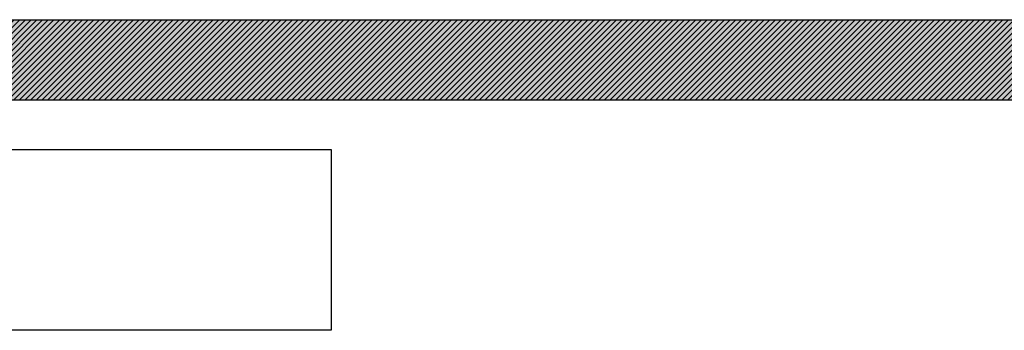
# Model space of a CAD drawing. Header units: millimetres. Extents: x 0 to 1485, y 0 to 1050.
# Tile 5 of 10: x 252 to 742, y 896 to 1050. Entities that reach past the tile are written whole.
import ezdxf

# ---------------------------------------------------------------- set-up
doc = ezdxf.new("R2010")
doc.units = ezdxf.units.MM
doc.header["$LTSCALE"] = 5
doc.layers.add('Default', color=7, linetype='Continuous')
picture_1 = doc.add_image_def('image1.jpg', size_in_pixel=(4302, 1260))

msp = doc.modelspace()

# ---------------------------------------------------------------- hatches: boundary and pattern name
at = {"layer": 'Default', "linetype": 'Continuous'}
h = msp.add_hatch(dxfattribs=at)
h.set_pattern_fill('LINE', scale=0.629921, angle=45, style=0)
h.paths.add_polyline_path([(1485, 1010), (1485, 1050), (0, 1050), (0, 1010)])
msp.add_hatch(color=7, dxfattribs=at).paths.add_polyline_path([(1485, 1010), (1485, 1050), (0, 1050), (0, 1010)])

# ---------------------------------------------------------------- linework, layer by layer
at = {"layer": 'Default', "color": 7, "linetype": 'Continuous'}
for p, q in [((0, 1050), (1485, 1050)), ((1485, 1010), (0, 1010))]:
    msp.add_line(p, q, dxfattribs=at)

# ---------------------------------------------------------------- pictures from other files: only their frames are drawn
image = msp.add_image(picture_1, insert=(100, 895.516), size_in_units=(307.286, 90))
image.dxf.flags = 7

doc.saveas('drawing.dxf')
